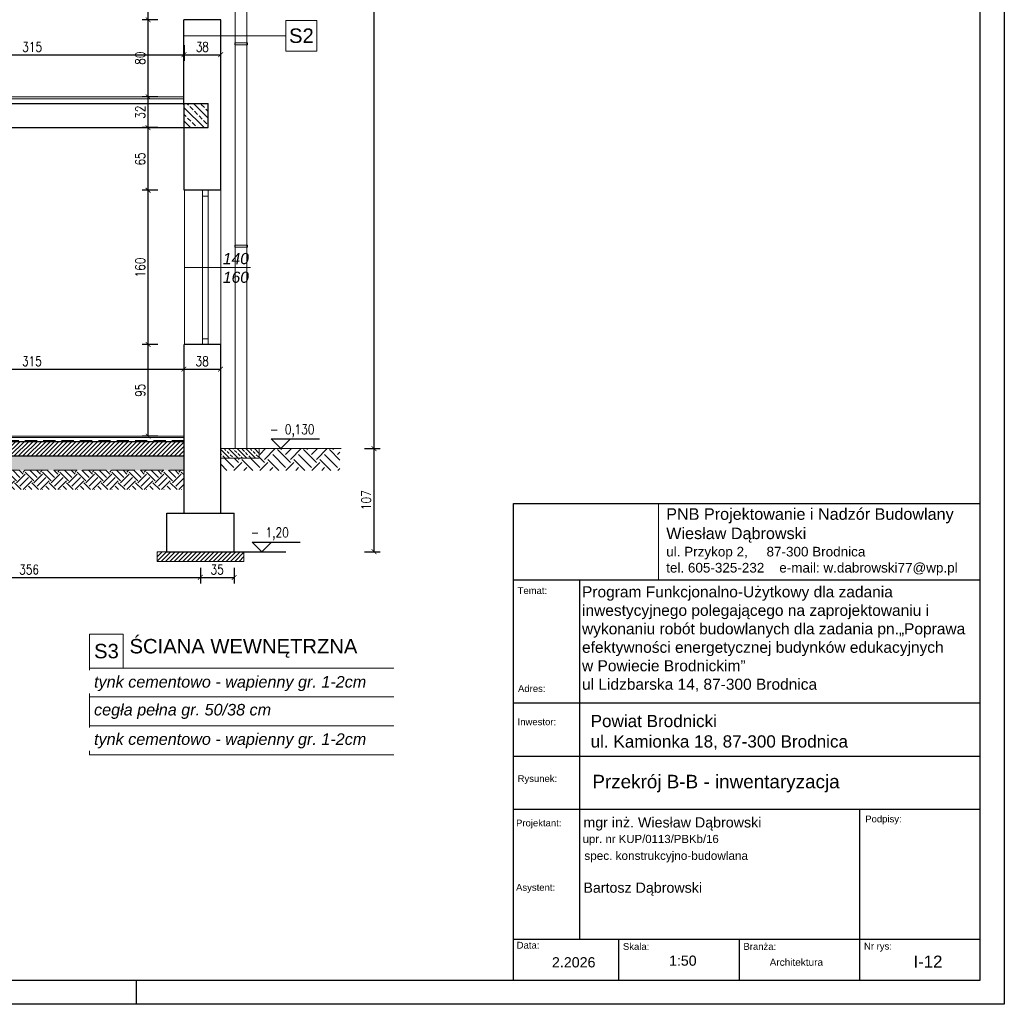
# Model space of a CAD drawing. Header units: millimetres. Extents: x 0 to 111311, y -48878 to -25280.
# Tile 16 of 161: x 72013 to 73034, y -43885 to -42863. Entities that reach past the tile are written whole.
import ezdxf
from ezdxf.enums import TextEntityAlignment as Align

# ---------------------------------------------------------------- set-up
doc = ezdxf.new("R2010")
doc.units = ezdxf.units.MM
for name, pattern in [('ACAD_ISO02W100', [15, 12, -3]), ('DASHED', [19.05, 12.7, -6.35]), ('DASHED2', [9.525, 6.35, -3.175])]:
    doc.linetypes.add(name, pattern=pattern)
doc.layers.get('Defpoints').update_dxf_attribs({"color": 30})
for name, color, linetype in [('-TABELKA', 2, 'Continuous'), ('e-cad_cienkie', 1, 'Continuous'), ('e-cad_opisy', 7, 'Continuous')]:
    doc.layers.add(name, color=color, linetype=linetype)
for name, color, linetype, lineweight in [('0.05', 74, 'Continuous', 5), ('J wymiary', 1, 'Continuous', 9), ('kreskowanie', 250, 'Continuous', 9), ('OPIS', 7, 'Continuous', 5), ('opisy', 235, 'Continuous', 0), ('sciany', 252, 'Continuous', 30), ('stolarka_okna', 144, 'Continuous', 0), ('wymiar', 1, 'Continuous', 9)]:
    doc.layers.add(name, color=color, linetype=linetype, lineweight=lineweight)
doc.layers.add('HATCH', color=7, linetype='Continuous', lineweight=5, true_color=0x6e6e6e)
doc.styles.add('ARIAL', font='arial.ttf')
doc.styles.add('e-cad_1', font='simplex.shx', dxfattribs={"width": 0.8})
doc.styles.get("Standard").update_dxf_attribs({"font": 'arial.ttf'})
doc.dimstyles.new('e-cad_1_50_[cm]', dxfattribs={"dimscale": 5, "dimtxt": 2, "dimasz": 1, "dimexe": 1.25, "dimexo": 0.625, "dimtad": 1, "dimdec": 0, "dimrnd": 0.1, "dimzin": 1, "dimtxsty": 'e-cad_1', "dimblk": 'ARCHTICK', "dimcen": 2.5, "dimclrd": 7, "dimclre": 7, "dimclrt": 7, "dimadec": 0, "dimazin": 0, "dimtfac": 1, "dimtmove": 1, "dimatfit": 3, "dimldrblk": 'OBLIQUE', "dimfxl": 2, "dimfxlon": 1, "dimarcsym": 0})
picture_1 = doc.add_image_def('image1.jpg', size_in_pixel=(163, 86))

# ---------------------------------------------------------------- blocks, each defined once
blk = doc.blocks.new('e-cad_kota_3')
blk.add_line((-2, 2), (8, 2))
blk.add_lwpolyline([(-2, 2), (0, 0), (2, 2)])
at = {"style": 'e-cad_1', "width": 0.8}
blk.add_attdef('ZNAK', text='', height=2, dxfattribs=at).set_placement((-0.5, 3), align=Align.RIGHT)
blk.add_attdef('RZEDNA', (0.8, 3), '', height=2, dxfattribs=at)
blk = doc.blocks.new('_ArchTick')
at = {"color": 0, "linetype": 'ByBlock', "const_width": 0.15}
blk.add_lwpolyline([(-0.5, -0.5), (0.5, 0.5)], dxfattribs=at)
blk = doc.blocks.new('*D1957')
at = {"layer": 'Defpoints', "color": 0, "ltscale": 2}
for p in [(71844.9, -43415.2), (72200.4, -43415.2), (72200.4, -43441.8)]:
    blk.add_point(p, dxfattribs=at)
at = {"layer": 'J wymiary', "color": 7, "lineweight": -2, "ltscale": 2}
for p, q in [((71844.9, -43431.8), (71844.9, -43448.1)), ((72200.4, -43431.8), (72200.4, -43448.1)), ((71844.9, -43441.8), (72200.4, -43441.8))]:
    blk.add_line(p, q, dxfattribs=at)
at = {"layer": 'J wymiary', "color": 7, "lineweight": -2, "ltscale": 2, "xscale": 5, "yscale": 5, "zscale": 5, "rotation": 180}
blk.add_blockref('_ArchTick', (71844.9, -43441.8), dxfattribs=at)
at = {"layer": 'J wymiary', "color": 7, "lineweight": -2, "ltscale": 2, "xscale": 5, "yscale": 5, "zscale": 5}
blk.add_blockref('_ArchTick', (72200.4, -43441.8), dxfattribs=at)
at = {"layer": 'J wymiary', "color": 7, "ltscale": 2, "insert": (72022.7, -43433.7), "char_height": 10, "attachment_point": 5, "style": 'e-cad_1'}
blk.add_mtext('356', dxfattribs=at)
blk = doc.blocks.new('_Oblique')
at = {"layer": 'kreskowanie', "color": 0, "lineweight": -2}
blk.add_line((-0.5, -0.5), (0.5, 0.5), dxfattribs=at)
blk = doc.blocks.new('*D1958')
at = {"layer": 'Defpoints', "color": 0, "ltscale": 2}
for p in [(72235.4, -43402.4), (72200.4, -43415.2), (72235.4, -43441.8)]:
    blk.add_point(p, dxfattribs=at)
at = {"layer": 'J wymiary', "color": 7, "lineweight": -2, "ltscale": 2}
for p, q in [((72200.4, -43431.8), (72200.4, -43448.1)), ((72235.4, -43431.8), (72235.4, -43448.1)), ((72200.4, -43441.8), (72235.4, -43441.8))]:
    blk.add_line(p, q, dxfattribs=at)
at = {"layer": 'J wymiary', "color": 7, "lineweight": -2, "ltscale": 2, "xscale": 5, "yscale": 5, "zscale": 5, "rotation": 180}
blk.add_blockref('_ArchTick', (72200.4, -43441.8), dxfattribs=at)
at = {"layer": 'J wymiary', "color": 7, "lineweight": -2, "ltscale": 2, "xscale": 5, "yscale": 5, "zscale": 5}
blk.add_blockref('_ArchTick', (72235.4, -43441.8), dxfattribs=at)
at = {"layer": 'J wymiary', "color": 7, "ltscale": 2, "insert": (72217.9, -43433.7), "char_height": 10, "attachment_point": 5, "style": 'e-cad_1'}
blk.add_mtext('35', dxfattribs=at)
blk = doc.blocks.new('A2_poziom')
at = {"ltscale": 0.8}
blk.add_line((414, 0), (414, 5), dxfattribs=at)
for points in [[(0, 0), (0, 297), (25, 297), (25, 420), (594, 420), (594, 0)], [(30, 5), (589, 5), (589, 415), (30, 415)]]:
    blk.add_lwpolyline(points, close=True)
blk = doc.blocks.new('*D1965')
at = {"layer": 'Defpoints', "color": 0, "ltscale": 4}
for p in [(72257.7, -42029.7), (72283.9, -43308.2), (72380.4, -43308.2)]:
    blk.add_point(p, dxfattribs=at)
at = {"layer": 'J wymiary', "color": 7, "lineweight": -2, "ltscale": 2}
for p, q in [((72370.4, -42029.7), (72386.7, -42029.7)), ((72380.4, -42029.7), (72380.4, -43308.2)), ((72370.4, -43308.2), (72386.7, -43308.2))]:
    blk.add_line(p, q, dxfattribs=at)
at = {"layer": 'J wymiary', "color": 7, "lineweight": -2, "ltscale": 4, "xscale": 5, "yscale": 5, "zscale": 5}
for p, rotation in [((72380.4, -42029.7), 90), ((72380.4, -43308.2), 270)]:
    blk.add_blockref('_ArchTick', p, dxfattribs=dict(at, rotation=rotation))
at = {"layer": 'J wymiary', "color": 7, "ltscale": 4, "insert": (72372.3, -42668.9), "char_height": 10, "attachment_point": 5, "rotation": 90, "style": 'e-cad_1'}
blk.add_mtext('1279', dxfattribs=at)
blk = doc.blocks.new('*D1966')
at = {"layer": 'Defpoints', "color": 0, "ltscale": 4}
for p in [(72283.9, -43308.2), (72251.3, -43415.2), (72380.4, -43415.2)]:
    blk.add_point(p, dxfattribs=at)
at = {"layer": 'J wymiary', "color": 7, "lineweight": -2, "ltscale": 2}
for p, q in [((72370.4, -43308.2), (72386.7, -43308.2)), ((72380.4, -43308.2), (72380.4, -43415.2)), ((72370.4, -43415.2), (72386.7, -43415.2))]:
    blk.add_line(p, q, dxfattribs=at)
at = {"layer": 'J wymiary', "color": 7, "lineweight": -2, "ltscale": 4, "xscale": 5, "yscale": 5, "zscale": 5}
for p, rotation in [((72380.4, -43308.2), 90), ((72380.4, -43415.2), 270)]:
    blk.add_blockref('_ArchTick', p, dxfattribs=dict(at, rotation=rotation))
at = {"layer": 'J wymiary', "color": 7, "ltscale": 4, "insert": (72372.3, -43361.7), "char_height": 10, "attachment_point": 5, "rotation": 90, "style": 'e-cad_1'}
blk.add_mtext('107', dxfattribs=at)
blk = doc.blocks.new('*D1977')
at = {"layer": 'Defpoints', "color": 0, "ltscale": 2}
for p in [(71868.4, -42880), (72183.4, -42884.8), (72183.4, -42899.6)]:
    blk.add_point(p, dxfattribs=at)
at = {"layer": 'J wymiary', "color": 7, "lineweight": -2, "ltscale": 2}
for p, q in [((71868.4, -42889.6), (71868.4, -42905.8)), ((72183.4, -42889.6), (72183.4, -42905.8)), ((71868.4, -42899.6), (72183.4, -42899.6))]:
    blk.add_line(p, q, dxfattribs=at)
at = {"layer": 'J wymiary', "color": 7, "lineweight": -2, "ltscale": 2, "xscale": 5, "yscale": 5, "zscale": 5, "rotation": 180}
blk.add_blockref('_ArchTick', (71868.4, -42899.6), dxfattribs=at)
at = {"layer": 'J wymiary', "color": 7, "lineweight": -2, "ltscale": 2, "xscale": 5, "yscale": 5, "zscale": 5}
blk.add_blockref('_ArchTick', (72183.4, -42899.6), dxfattribs=at)
at = {"layer": 'J wymiary', "color": 7, "ltscale": 2, "insert": (72025.9, -42891.4), "char_height": 10, "attachment_point": 5, "style": 'e-cad_1'}
blk.add_mtext('315', dxfattribs=at)
blk = doc.blocks.new('*D1978')
at = {"layer": 'Defpoints', "color": 0, "ltscale": 2}
for p in [(72221.4, -42875.2), (72183.4, -42884.8), (72221.4, -42899.6)]:
    blk.add_point(p, dxfattribs=at)
at = {"layer": 'J wymiary', "color": 7, "lineweight": -2, "ltscale": 2}
for p, q in [((72183.4, -42889.6), (72183.4, -42905.8)), ((72221.4, -42889.6), (72221.4, -42905.8)), ((72183.4, -42899.6), (72221.4, -42899.6))]:
    blk.add_line(p, q, dxfattribs=at)
at = {"layer": 'J wymiary', "color": 7, "lineweight": -2, "ltscale": 2, "xscale": 5, "yscale": 5, "zscale": 5, "rotation": 180}
blk.add_blockref('_ArchTick', (72183.4, -42899.6), dxfattribs=at)
at = {"layer": 'J wymiary', "color": 7, "lineweight": -2, "ltscale": 2, "xscale": 5, "yscale": 5, "zscale": 5}
blk.add_blockref('_ArchTick', (72221.4, -42899.6), dxfattribs=at)
at = {"layer": 'J wymiary', "color": 7, "ltscale": 2, "insert": (72202.4, -42891.4), "char_height": 10, "attachment_point": 5, "style": 'e-cad_1'}
blk.add_mtext('38', dxfattribs=at)
blk = doc.blocks.new('*D1986')
at = {"layer": 'Defpoints', "color": 0, "ltscale": 2}
for p in [(71868.2, -43200.4), (72183.2, -43205.2), (72183.2, -43225.7)]:
    blk.add_point(p, dxfattribs=at)
at = {"layer": 'J wymiary', "color": 7, "lineweight": -2, "ltscale": 2}
for p, q in [((71868.2, -43215.7), (71868.2, -43231.9)), ((72183.2, -43215.7), (72183.2, -43231.9)), ((71868.2, -43225.7), (72183.2, -43225.7))]:
    blk.add_line(p, q, dxfattribs=at)
at = {"layer": 'J wymiary', "color": 7, "lineweight": -2, "ltscale": 2, "xscale": 5, "yscale": 5, "zscale": 5, "rotation": 180}
blk.add_blockref('_ArchTick', (71868.2, -43225.7), dxfattribs=at)
at = {"layer": 'J wymiary', "color": 7, "lineweight": -2, "ltscale": 2, "xscale": 5, "yscale": 5, "zscale": 5}
blk.add_blockref('_ArchTick', (72183.2, -43225.7), dxfattribs=at)
at = {"layer": 'J wymiary', "color": 7, "ltscale": 2, "insert": (72025.7, -43217.5), "char_height": 10, "attachment_point": 5, "style": 'e-cad_1'}
blk.add_mtext('315', dxfattribs=at)
blk = doc.blocks.new('*D1987')
at = {"layer": 'Defpoints', "color": 0, "ltscale": 2}
for p in [(72221.2, -43195.6), (72183.2, -43205.2), (72221.2, -43225.7)]:
    blk.add_point(p, dxfattribs=at)
at = {"layer": 'J wymiary', "color": 7, "lineweight": -2, "ltscale": 2}
for p, q in [((72183.2, -43215.7), (72183.2, -43231.9)), ((72221.2, -43215.7), (72221.2, -43231.9)), ((72183.2, -43225.7), (72221.2, -43225.7))]:
    blk.add_line(p, q, dxfattribs=at)
at = {"layer": 'J wymiary', "color": 7, "lineweight": -2, "ltscale": 2, "xscale": 5, "yscale": 5, "zscale": 5, "rotation": 180}
blk.add_blockref('_ArchTick', (72183.2, -43225.7), dxfattribs=at)
at = {"layer": 'J wymiary', "color": 7, "lineweight": -2, "ltscale": 2, "xscale": 5, "yscale": 5, "zscale": 5}
blk.add_blockref('_ArchTick', (72221.2, -43225.7), dxfattribs=at)
at = {"layer": 'J wymiary', "color": 7, "ltscale": 2, "insert": (72202.2, -43217.5), "char_height": 10, "attachment_point": 5, "style": 'e-cad_1'}
blk.add_mtext('38', dxfattribs=at)
blk = doc.blocks.new('*D2002')
at = {"layer": 'Defpoints', "color": 0, "ltscale": 2}
for p in [(72146.2, -43200.2), (72183.4, -43200.2), (72183.4, -43295.2)]:
    blk.add_point(p, dxfattribs=at)
at = {"layer": 'J wymiary', "color": 7, "lineweight": -2, "ltscale": 2}
for p, q in [((72156.2, -43200.2), (72139.9, -43200.2)), ((72146.2, -43295.2), (72146.2, -43200.2)), ((72156.2, -43295.2), (72139.9, -43295.2))]:
    blk.add_line(p, q, dxfattribs=at)
at = {"layer": 'J wymiary', "color": 7, "lineweight": -2, "ltscale": 2, "xscale": 5, "yscale": 5, "zscale": 5}
for p, rotation in [((72146.2, -43200.2), 90), ((72146.2, -43295.2), 270)]:
    blk.add_blockref('_ArchTick', p, dxfattribs=dict(at, rotation=rotation))
at = {"layer": 'J wymiary', "color": 7, "ltscale": 2, "insert": (72138, -43247.7), "char_height": 10, "attachment_point": 5, "rotation": 90, "style": 'e-cad_1'}
blk.add_mtext('95', dxfattribs=at)
blk = doc.blocks.new('*D2003')
at = {"layer": 'Defpoints', "color": 0, "ltscale": 2}
for p in [(72146.2, -43040.2), (72190.8, -43040.2), (72183.4, -43200.2)]:
    blk.add_point(p, dxfattribs=at)
at = {"layer": 'J wymiary', "color": 7, "lineweight": -2, "ltscale": 2}
for p, q in [((72156.2, -43040.2), (72139.9, -43040.2)), ((72146.2, -43200.2), (72146.2, -43040.2)), ((72156.2, -43200.2), (72139.9, -43200.2))]:
    blk.add_line(p, q, dxfattribs=at)
at = {"layer": 'J wymiary', "color": 7, "lineweight": -2, "ltscale": 2, "xscale": 5, "yscale": 5, "zscale": 5}
for p, rotation in [((72146.2, -43040.2), 90), ((72146.2, -43200.2), 270)]:
    blk.add_blockref('_ArchTick', p, dxfattribs=dict(at, rotation=rotation))
at = {"layer": 'J wymiary', "color": 7, "ltscale": 2, "insert": (72138, -43120.2), "char_height": 10, "attachment_point": 5, "rotation": 90, "style": 'e-cad_1'}
blk.add_mtext('160', dxfattribs=at)
blk = doc.blocks.new('*D2004')
at = {"layer": 'Defpoints', "color": 0, "ltscale": 2}
for p in [(72146.2, -42975.2), (72175.8, -42975.2), (72190.8, -43040.2)]:
    blk.add_point(p, dxfattribs=at)
at = {"layer": 'J wymiary', "color": 7, "lineweight": -2, "ltscale": 2}
for p, q in [((72156.2, -42975.2), (72139.9, -42975.2)), ((72146.2, -43040.2), (72146.2, -42975.2)), ((72156.2, -43040.2), (72139.9, -43040.2))]:
    blk.add_line(p, q, dxfattribs=at)
at = {"layer": 'J wymiary', "color": 7, "lineweight": -2, "ltscale": 2, "xscale": 5, "yscale": 5, "zscale": 5}
for p, rotation in [((72146.2, -42975.2), 90), ((72146.2, -43040.2), 270)]:
    blk.add_blockref('_ArchTick', p, dxfattribs=dict(at, rotation=rotation))
at = {"layer": 'J wymiary', "color": 7, "ltscale": 2, "insert": (72138, -43007.7), "char_height": 10, "attachment_point": 5, "rotation": 90, "style": 'e-cad_1'}
blk.add_mtext('65', dxfattribs=at)
blk = doc.blocks.new('*D2005')
at = {"layer": 'Defpoints', "color": 0, "ltscale": 2}
for p in [(72146.2, -42943.2), (72175.8, -42943.2), (72175.8, -42975.2)]:
    blk.add_point(p, dxfattribs=at)
at = {"layer": 'J wymiary', "color": 7, "lineweight": -2, "ltscale": 2}
for p, q in [((72156.2, -42943.2), (72139.9, -42943.2)), ((72146.2, -42975.2), (72146.2, -42943.2)), ((72156.2, -42975.2), (72139.9, -42975.2))]:
    blk.add_line(p, q, dxfattribs=at)
at = {"layer": 'J wymiary', "color": 7, "lineweight": -2, "ltscale": 2, "xscale": 5, "yscale": 5, "zscale": 5}
for p, rotation in [((72146.2, -42943.2), 90), ((72146.2, -42975.2), 270)]:
    blk.add_blockref('_ArchTick', p, dxfattribs=dict(at, rotation=rotation))
at = {"layer": 'J wymiary', "color": 7, "ltscale": 2, "insert": (72138, -42959.2), "char_height": 10, "attachment_point": 5, "rotation": 90, "style": 'e-cad_1'}
blk.add_mtext('32', dxfattribs=at)
blk = doc.blocks.new('*D2006')
at = {"layer": 'Defpoints', "color": 0, "ltscale": 2}
for p in [(72146.2, -42863.2), (72165.9, -42863.2), (72175.8, -42943.2)]:
    blk.add_point(p, dxfattribs=at)
at = {"layer": 'J wymiary', "color": 7, "lineweight": -2, "ltscale": 2}
for p, q in [((72156.2, -42863.2), (72139.9, -42863.2)), ((72146.2, -42943.2), (72146.2, -42863.2)), ((72156.2, -42943.2), (72139.9, -42943.2))]:
    blk.add_line(p, q, dxfattribs=at)
at = {"layer": 'J wymiary', "color": 7, "lineweight": -2, "ltscale": 2, "xscale": 5, "yscale": 5, "zscale": 5}
for p, rotation in [((72146.2, -42863.2), 90), ((72146.2, -42943.2), 270)]:
    blk.add_blockref('_ArchTick', p, dxfattribs=dict(at, rotation=rotation))
at = {"layer": 'J wymiary', "color": 7, "ltscale": 2, "insert": (72138, -42903.2), "char_height": 10, "attachment_point": 5, "rotation": 90, "style": 'e-cad_1'}
blk.add_mtext('80', dxfattribs=at)
blk = doc.blocks.new('*D2007')
at = {"layer": 'Defpoints', "color": 0, "ltscale": 2}
for p in [(72146.2, -42658.2), (72165.9, -42658.2), (72165.9, -42863.2)]:
    blk.add_point(p, dxfattribs=at)
at = {"layer": 'J wymiary', "color": 7, "lineweight": -2, "ltscale": 2}
for p, q in [((72156.2, -42658.2), (72139.9, -42658.2)), ((72146.2, -42863.2), (72146.2, -42658.2)), ((72156.2, -42863.2), (72139.9, -42863.2))]:
    blk.add_line(p, q, dxfattribs=at)
at = {"layer": 'J wymiary', "color": 7, "lineweight": -2, "ltscale": 2, "xscale": 5, "yscale": 5, "zscale": 5}
for p, rotation in [((72146.2, -42658.2), 90), ((72146.2, -42863.2), 270)]:
    blk.add_blockref('_ArchTick', p, dxfattribs=dict(at, rotation=rotation))
at = {"layer": 'J wymiary', "color": 7, "ltscale": 2, "insert": (72138, -42760.7), "char_height": 10, "attachment_point": 5, "rotation": 90, "style": 'e-cad_1'}
blk.add_mtext('205', dxfattribs=at)

msp = doc.modelspace()

# ---------------------------------------------------------------- hatches: boundary and pattern name
at = {"layer": 'HATCH'}
h = msp.add_hatch(dxfattribs=at)
h.set_pattern_fill('ANSI31', color=256, style=0)
h.set_pattern_definition([(45, (-3504.2702, -8042.3337), (-2.24506403, 2.24506403), [])])
h.paths.add_polyline_path([(71266.444, -43315.678), (71821.444, -43315.678), (71821.444, -43300.678), (71266.444, -43300.678)])
h.paths.add_polyline_path([(71868.444, -43315.678), (72183.444, -43315.678), (72183.444, -43300.678), (71868.444, -43300.678)])
h = msp.add_hatch(dxfattribs=at)
h.set_pattern_fill('AR-SAND', color=256, scale=0.15, angle=180)
h.set_pattern_definition([(217.5, (-3504.27, -8042.334), (0.2400047, -7.34119856), [0, -5.7912, 0, -6.477, 0, -6.19125]), (187.5, (-3504.27, -8042.334), (-6.7428492, -10.7523765), [0, -3.1242, 0, -5.2197, 0, -2.00025]), (147.5, (-3499.584, -8042.334), (-11.86488555, -0.02155777), [0, -1.905, 0, -6.858, 0, -8.9535]), (137.5, (-3499.584, -8042.334), (-11.4533468, -3.3439398), [0, -0.9525, 0, -4.4958, 0, -5.1435])])
h.paths.add_polyline_path([(71266.444, -43330.678), (71821.444, -43330.678), (71821.444, -43315.678), (71266.444, -43315.678)])
h.paths.add_polyline_path([(71868.444, -43330.678), (72183.444, -43330.678), (72183.444, -43315.678), (71868.444, -43315.678)])
at = {"layer": 'HATCH', "linetype": 'DASHED2'}
h = msp.add_hatch(dxfattribs=at)
h.set_pattern_fill('ANSI31', color=256)
h.set_pattern_definition([(45, (2913.5142, -8042.3337), (-2.24506403, 2.24506403), [])])
h.paths.add_polyline_path([(72155.444, -43415.178), (72155.444, -43425.178), (72245.444, -43425.178), (72245.444, -43415.178), (72235.444, -43415.178), (72165.444, -43415.178)])
at = {"layer": 'kreskowanie'}
h = msp.add_hatch(dxfattribs=at)
h.set_pattern_fill('EARTH', color=256, scale=2, angle=135, style=0)
h.set_pattern_definition([(135, (-2232.27, -8042.334), (-17.9605122, 2e-15), [12.7, -12.7]), (135, (-2235.638, -8045.701), (-17.9605122, 2e-15), [12.7, -12.7]), (135, (-2239.005, -8049.069), (-17.9605122, 2e-15), [12.7, -12.7]), (225, (-2241.25, -8049.069), (-4e-15, -17.9605122), [12.7, -12.7]), (225, (-2244.618, -8045.701), (-4e-15, -17.9605122), [12.7, -12.7]), (225, (-2247.986, -8042.334), (-4e-15, -17.9605122), [12.7, -12.7])])
h.paths.add_polyline_path([(72183.444, -43330.678), (71868.444, -43330.678), (71868.444, -43340.678), (71868.444, -43340.678), (71868.444, -43350.678), (72183.444, -43350.678)])
at = {"layer": 'OPIS'}
h = msp.add_hatch(dxfattribs=at)
h.set_pattern_fill('JIS_STN_2.5', color=256, scale=4, angle=90, style=0)
h.set_pattern_definition([(135, (-1892.27, -8236.334), (-7.0710678, -7.0710678), []), (135, (-1892.27, -8229.274), (-7.0710678, -7.0710678), [4.8, -2])])
h.paths.add_polyline_path([(72208.444, -42975.178), (72208.444, -42974.178), (72208.444, -42950.178), (72183.444, -42950.178), (72183.444, -42952.765), (72183.444, -42960.545), (72183.444, -42974.178), (72183.444, -42975.178)])
h = msp.add_hatch(dxfattribs=at)
h.set_pattern_fill('ANSI33', color=256, style=0)
h.set_pattern_definition([(135, (95435.2303, -25716.5464), (4.490128, 4.490128), []), (135, (95430.74, -25716.5464), (4.490128, 4.490128), [3.175, -1.5875])])
h.paths.add_polyline_path([(72221.444, -43308.178), (72261.444, -43308.178), (72261.444, -43318.178), (72221.444, -43318.178)])
h = msp.add_hatch(dxfattribs=at)
h.set_pattern_fill('EARTH', color=256, scale=3, angle=45, style=0)
h.set_pattern_definition([(45, (8255.635, 2803.267), (0, 26.9407684), [19.05, -19.05]), (45, (8250.584, 2808.318), (0, 26.9407684), [19.05, -19.05]), (45, (8245.532, 2813.37), (0, 26.9407684), [19.05, -19.05]), (135, (8245.532, 2816.737), (-26.9407684, 3e-15), [19.05, -19.05]), (135, (8250.584, 2821.788), (-26.9407684, 3e-15), [19.05, -19.05]), (135, (8255.635, 2826.84), (-26.9407684, 3e-15), [19.05, -19.05])])
h.paths.add_polyline_path([(72345.077, -43330.789), (72221.444, -43330.789), (72221.444, -43318.178), (72261.444, -43318.178), (72261.444, -43308.178), (72345.077, -43308.178)])

# ---------------------------------------------------------------- linework, layer by layer
at = {"layer": '-TABELKA', "color": 7}
for p, q in [((72525.261, -43859.707), (72525.261, -43364.969)), ((72525.261, -43364.969), (73009.078, -43364.969)), ((72525.261, -43444.161), (73009.078, -43444.161)), ((72525.261, -43444.161), (73009.078, -43444.161)), ((72594.035, -43817.186), (72594.035, -43444.161)), ((72525.261, -43572.056), (73009.078, -43572.056)), ((72525.261, -43627.121), (73009.078, -43627.121)), ((72525.261, -43682.121), (73009.078, -43682.121)), ((72884.078, -43682.121), (72884.078, -43859.707)), ((72525.261, -43817.186), (73009.078, -43817.186)), ((72634.078, -43817.186), (72634.078, -43859.707)), ((72759.078, -43817.186), (72759.078, -43859.707)), ((72525.261, -43859.707), (73009.078, -43859.707))]:
    msp.add_line(p, q, dxfattribs=at)
at = {"layer": '0.05', "linetype": 'ACAD_ISO02W100', "ltscale": 2}
msp.add_line((71868.444, -43330.678), (72183.444, -43330.678), dxfattribs=at)
at = {"layer": 'e-cad_cienkie', "ltscale": 2}
msp.add_line((72235.444, -43415.178), (72288.977, -43415.178), dxfattribs=at)
at = {"layer": 'OPIS'}
for p, q in [((72236.58, -42056.711), (72236.58, -43308.178)), ((72248.58, -42058.76), (72248.58, -43308.178)), ((72236.08, -42889.226), (72236.08, -42887.226)), ((72236.08, -42887.226), (72249.08, -42887.226)), ((72236.08, -42889.226), (72249.08, -42889.226)), ((72249.08, -42889.226), (72249.08, -42887.226)), ((71868.444, -42943.178), (72183.444, -42943.178)), ((71868.444, -42945.178), (72183.444, -42945.178)), ((72236.08, -43099.226), (72236.08, -43097.226)), ((72236.08, -43097.226), (72249.08, -43097.226)), ((72236.08, -43099.226), (72236.08, -43097.226)), ((72236.08, -43097.226), (72249.08, -43097.226)), ((72249.08, -43099.226), (72249.08, -43097.226)), ((72249.08, -43099.226), (72249.08, -43097.226)), ((72236.08, -43099.226), (72249.08, -43099.226)), ((72236.08, -43099.226), (72249.08, -43099.226)), ((72252.35, -43120.178), (72183.444, -43120.178)), ((70596.444, -43300.678), (72183.444, -43300.678)), ((71868.444, -43295.178), (72183.444, -43295.178)), ((71868.444, -43296.678), (72183.444, -43296.678)), ((72346.298, -43308.178), (72221.444, -43308.178)), ((72261.444, -43308.178), (72261.444, -43318.178)), ((72261.444, -43318.178), (72221.444, -43318.178))]:
    msp.add_line(p, q, dxfattribs=at)
at = {"layer": 'OPIS', "ltscale": 50}
for p, q in [((72289.126, -42879.899), (72183.444, -42879.899)), ((72085.461, -43500.848, 0), (72085.461, -43625.848, 0))]:
    msp.add_line(p, q, dxfattribs=at)
at = {"layer": 'OPIS', "linetype": 'DASHED', "lineweight": 30}
msp.add_line((72183.444, -43300.178), (70596.444, -43300.178), dxfattribs=at)
at = {"layer": 'OPIS', "ltscale": 50}
msp.add_lwpolyline([(72289.126, -42863.899), (72321.126, -42863.899), (72321.126, -42895.899), (72289.126, -42895.899)], close=True, dxfattribs=at)
at = {"layer": 'OPIS', "ltscale": 4}
msp.add_lwpolyline([(72155.444, -43415.178), (72245.444, -43415.178), (72245.444, -43425.178), (72155.444, -43425.178)], close=True, dxfattribs=at)
at = {"layer": 'opisy', "color": 7}
msp.add_line((73009.078, -43364.969), (73009.078, -43859.707), dxfattribs=at)
at = {"layer": 'sciany'}
for p, q in [((72183.444, -43040.178), (72183.151, -42863.178)), ((72221.444, -42863.178), (72183.151, -42863.178)), ((72221.444, -43040.178), (72221.444, -42863.178)), ((71868.444, -42950.178), (72208.444, -42950.178)), ((72183.444, -42975.178), (72183.444, -42950.178)), ((72208.444, -42975.178), (72208.444, -42950.178)), ((71868.444, -42975.178), (72183.444, -42975.178)), ((72183.444, -42975.178), (72208.444, -42975.178)), ((72221.444, -43040.178), (72183.444, -43040.178)), ((72183.444, -43375.178), (72183.444, -43200.178)), ((72221.444, -43200.178), (72183.444, -43200.178)), ((72221.444, -43375.178), (72221.444, -43200.178)), ((70596.444, -43300.678), (72183.444, -43300.678)), ((71868.444, -43315.678), (72183.444, -43315.678)), ((72165.444, -43375.178), (72235.444, -43375.178)), ((72165.444, -43415.178), (72165.444, -43375.178)), ((72235.444, -43415.178), (72235.444, -43375.178)), ((72165.444, -43415.178), (72235.444, -43415.178))]:
    msp.add_line(p, q, dxfattribs=at)
at = {"layer": 'stolarka_okna'}
for p, q in [((72221.15, -42863.178), (72221.15, -42863.178)), ((72183.737, -43040.178), (72183.737, -43200.178)), ((72202.444, -43040.178), (72202.444, -43200.178)), ((72202.444, -43046.178), (72208.444, -43046.178)), ((72208.444, -43040.178), (72208.444, -43200.178)), ((72221.444, -43200.178), (72221.444, -43040.178)), ((72202.444, -43194.178), (72208.444, -43194.178))]:
    msp.add_line(p, q, dxfattribs=at)

# ---------------------------------------------------------------- block references
at = {"layer": 'e-cad_opisy', "ltscale": 2, "xscale": 5, "yscale": 5, "zscale": 5}
msp.add_blockref('A2_poziom', (70064.078, -43884.707), dxfattribs=at)
for p, values in [((72283.871, -43308.178), {'RZEDNA': '0,130', 'ZNAK': '-'}), ((72263.977, -43415.178), {'RZEDNA': '1,20', 'ZNAK': '-'})]:
    msp.add_blockref('e-cad_kota_3', p, dxfattribs=at).add_auto_attribs(values)

# ---------------------------------------------------------------- texts
at = {"layer": '-TABELKA', "color": 0, "style": 'ARIAL'}
msp.add_text('spec. konstrukcyjno-budowlana', height=8.70654, dxfattribs=at).set_placement((72598.595, -43734.876))
at = {"layer": '-TABELKA', "color": 7}
msp.add_text('Architektura', height=7.42035, dxfattribs=at).set_placement((72790.807, -43844.77))
at = {"layer": 'OPIS', "color": 0, "style": 'ARIAL'}
for s, height, p in [('mgr inż. Wiesław Dąbrowski', 10.57029, (72597.578, -43701.267)), ('upr. nr KUP/0113/PBKb/16', 8.45623, (72596.783, -43717.39)), ('Bartosz Dąbrowski', 10.57029, (72597.578, -43768.962))]:
    msp.add_text(s, height=height, dxfattribs=at).set_placement(p)
at = {"layer": 'OPIS', "ltscale": 50, "insert": (72305.126, -42879.899), "char_height": 15, "width": 32, "attachment_point": 5}
msp.add_mtext('S2', dxfattribs=at)
at = {"layer": 'OPIS'}
for s, insert, char_height, width, attachment_point in [('{\\fArial|b0|i1|c238|p18;140\\P160}', (72237.203, -43120.793), 11.616, 195.90814, 5), ('\\pxsm1.5,ql;{\\fArial|b0|i1|c238|p34; cegła pełna gr. 50/38 cm}', (72085.461, -43580.848, 0), 12, 390.79935, 4)]:
    msp.add_mtext(s, dxfattribs=dict(at, insert=insert, char_height=char_height, width=width, attachment_point=attachment_point))
at = {"layer": 'opisy', "color": 7}
for s, height, p in [('Temat:', 7.0469, (72529.36, -43459.011)), ('Adres:', 7.0469, (72529.81, -43560.651)), ('Inwestor:', 7.0469, (72529.36, -43595.146)), ('Rysunek:', 7.0469, (72529.36, -43654.023)), ('Podpisy:', 7.0469, (72889.887, -43695.938)), ('Projektant', 7.0469, (72527.748, -43700.135)), ('Data:', 7.0469, (72528.414, -43826.913)), ('Skala:', 7.0469, (72638.579, -43828.223)), ('Branża:', 7.0469, (72763.579, -43828.223)), ('Nr rys:', 7.0469, (72888.579, -43827.918)), ('2.2026', 10.5703, (72564.958, -43846.397))]:
    msp.add_text(s, height=height, dxfattribs=at).set_placement(p)
at = {"layer": 'opisy', "color": 7, "style": 'ARIAL'}
for s, height, p in [('Projektant:', 7.04686, (72527.748, -43700.135)), ('Asystent:', 7.0469, (72527.748, -43766.942))]:
    msp.add_text(s, height=height, dxfattribs=at).set_placement(p)
at = {"layer": 'opisy', "color": 7, "insert": (72683.465, -43370.068), "char_height": 12.68435, "width": 483.81715, "attachment_point": 1}
msp.add_mtext('{\\H0.946x;PNB Projektowanie i Nadzór Budowlany\\PWiesław Dąbrowski\\P\\H0.8334x;ul. Przykop 2,     87-300 Brodnica\\Ptel. 605-325-232    e-mail: w.dabrowski77@wp.pl}', dxfattribs=at)
at = {"layer": 'opisy', "color": 1, "attachment_point": 1}
for s, insert, char_height in [('{\\H0.958333x;\\C0;Program Funkcjonalno-Użytkowy dla zadania\\Pinwestycyjnego polegającego na zaprojektowaniu i\\Pwykonaniu robót budowlanych dla zadania pn.„Poprawa\\Pefektywności energetycznej budynków edukacyjnych\\Pw Powiecie Brodnickim” \\P\\A1;\\fArial|b0|i0|c0|p34;ul Lidzbarska 14, 87-300 Brodnica}', (72596.164, -43451.01), 12), ('{\\C0;Powiat Brodnicki\\Pul. Kamionka 18, 87-300 Brodnica}', (72605.086, -43584.479), 12.68435), ('{\\C0;Przekrój B-B - inwentaryzacja}', (72606.864, -43646.61), 14), ('{\\C0;1:50}', (72686.428, -43834.166), 10.5), ('{\\C0;I-12}', (72939.827, -43834.166), 12.5)]:
    msp.add_mtext(s, dxfattribs=dict(at, insert=insert, char_height=char_height))

# ---------------------------------------------------------------- dimensions: what is measured, and where the dimension line sits
at = {"layer": 'J wymiary', "ltscale": 2}
for base, p1, p2, picture, middle in [((72380.416, -43308.178), (72257.714, -42029.708), (72283.871, -43308.178), '*D1965', (72372.291, -42668.943)), ((72146.158, -42658.178), (72165.926, -42863.178), (72165.926, -42658.178), '*D2007', (72138.033, -42760.678)), ((72146.158, -42863.178), (72175.757, -42943.178), (72165.926, -42863.178), '*D2006', (72138.033, -42903.178)), ((72146.158, -42943.178), (72175.757, -42975.178), (72175.757, -42943.178), '*D2005', (72138.033, -42959.178)), ((72146.158, -42975.178), (72190.794, -43040.178), (72175.757, -42975.178), '*D2004', (72138.033, -43007.678)), ((72146.158, -43040.178), (72183.444, -43200.178), (72190.794, -43040.178), '*D2003', (72138.033, -43120.178)), ((72380.416, -43415.178), (72283.871, -43308.178), (72251.294, -43415.178), '*D1966', (72372.291, -43361.678))]:
    dim = msp.add_linear_dim(base=base, p1=p1, p2=p2, angle=90, dimstyle='e-cad_1_50_[cm]', override={"dimtmove": 1}, dxfattribs=at)
    dim.commit()
    dim.dimension.update_dxf_attribs({"geometry": picture, "text_midpoint": middle})
for base, p1, p2, picture, middle in [((72183.444, -42899.573), (71868.444, -42879.971), (72183.444, -42884.833), '*D1977', (72025.944, -42891.448)), ((72221.444, -42899.573), (72183.444, -42884.833), (72221.444, -42875.203), '*D1978', (72202.444, -42891.448)), ((72183.151, -43225.654), (71868.151, -43200.374), (72183.151, -43205.236), '*D1986', (72025.651, -43217.529)), ((72221.151, -43225.654), (72183.151, -43205.236), (72221.151, -43195.607), '*D1987', (72202.151, -43217.529)), ((72235.444, -43441.801), (72200.444, -43415.178), (72235.444, -43402.353), '*D1958', (72217.944, -43433.676)), ((72200.443899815, -43441.800580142), (71844.943899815, -43415.178151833), (72200.443899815, -43415.178151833), '*D1957', (72022.693899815, -43433.675580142))]:
    dim = msp.add_linear_dim(base=base, p1=p1, p2=p2, dimstyle='e-cad_1_50_[cm]', override={"dimtmove": 1}, dxfattribs=at)
    dim.commit()
    dim.dimension.update_dxf_attribs({"geometry": picture, "text_midpoint": middle})
dim = msp.add_linear_dim(base=(72146.158, -43200.178), p1=(72183.444, -43295.178), p2=(72183.444, -43200.178), angle=90, dimstyle='e-cad_1_50_[cm]', dxfattribs=at)
dim.commit()
dim.dimension.update_dxf_attribs({"geometry": '*D2002', "text_midpoint": (72138.033, -43247.678)})

# ---------------------------------------------------------------- pictures from other files: only their frames are drawn
at = {"layer": 'wymiar', "color": 7, "ltscale": 1.8}
image = msp.add_image(picture_1, insert=(72525.261, -43444.161), size_in_units=(150.097, 79.192), dxfattribs=at)
image.dxf.flags = 7

# ---------------------------------------------------------------- next in the draw order: texts
at = {"layer": 'OPIS', "ltscale": 50, "insert": (72121.077, -43515.431, 0), "char_height": 15, "width": 345.77751, "attachment_point": 4, "bg_fill": 2}
msp.add_mtext('{\\A1; ŚCIANA WEWNĘTRZNA}', dxfattribs=at)
at = {"layer": 'OPIS', "char_height": 12, "width": 390.79935, "attachment_point": 4, "bg_fill": 2}
for insert in [(72085.461, -43551.939, 0), (72085.461, -43611.365, 0)]:
    msp.add_mtext('\\pxsm1.5,ql;{\\fArial|b0|i1|c238|p34; tynk cementowo - wapienny gr. 1-2cm}', dxfattribs=dict(at, insert=insert))

# ---------------------------------------------------------------- next in the draw order: linework, layer by layer
at = {"layer": 'OPIS', "ltscale": 50}
for p, q in [((72085.461, -43535.848, 0), (72400.978, -43535.848, 0)), ((72085.461, -43565.848, 0), (72400.978, -43565.848, 0)), ((72085.461, -43595.848, 0), (72400.978, -43595.848, 0)), ((72085.461, -43625.848, 0), (72400.978, -43625.848, 0))]:
    msp.add_line(p, q, dxfattribs=at)
at = {"layer": 'OPIS', "ltscale": 50, "elevation": 0}
msp.add_lwpolyline([(72085.461, -43535.848), (72120.461, -43535.848), (72120.461, -43500.848), (72085.461, -43500.848)], close=True, dxfattribs=at)

# ---------------------------------------------------------------- next in the draw order: texts
at = {"layer": 'OPIS', "ltscale": 50, "insert": (72102.961, -43518.348, 0), "char_height": 15, "width": 21.21108, "attachment_point": 5}
msp.add_mtext('{\\A1;S3}', dxfattribs=at)

doc.saveas('drawing.dxf')
